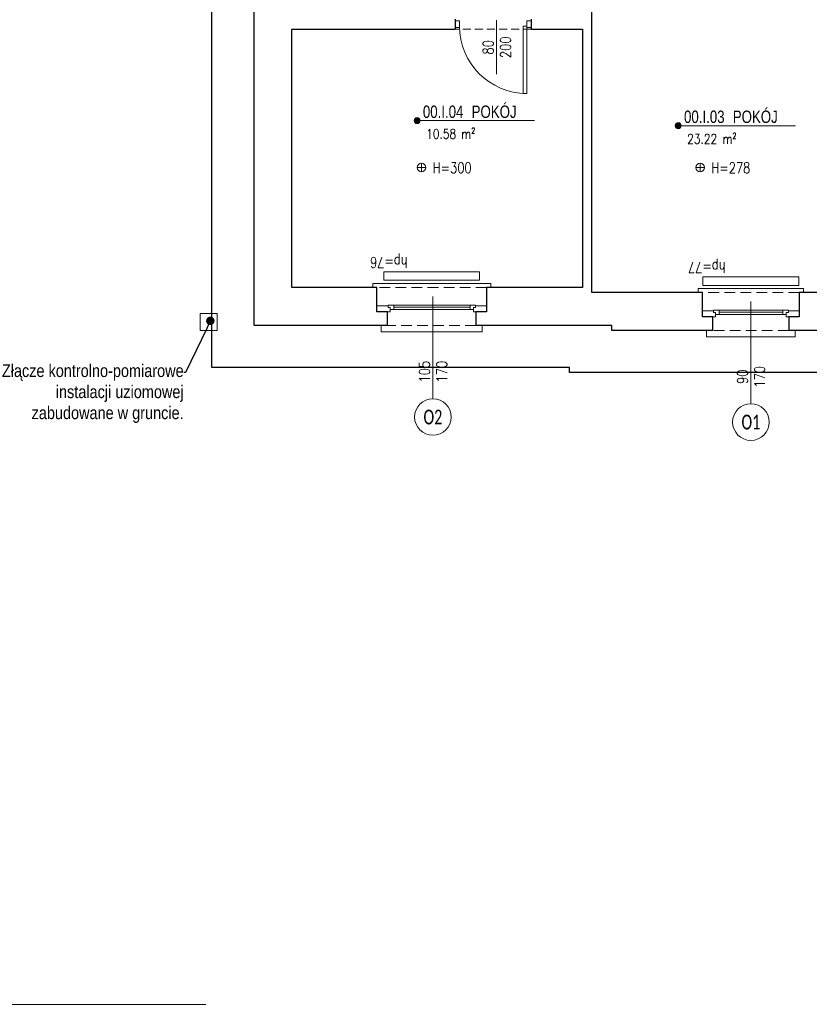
# Model space of a CAD drawing. Header units: millimetres. Extents: x 284606 to 628701, y -213781 to -93475.
# Tile 86 of 102: x 312596 to 313534, y -105716 to -104547. Entities that reach past the tile are written whole.
import ezdxf
from ezdxf import colors
from ezdxf.entities.mleader import LeaderData, LeaderLine
from ezdxf.enums import TextEntityAlignment as Align
from ezdxf.math import Vec2, Vec3

# ---------------------------------------------------------------- set-up
doc = ezdxf.new("R2010")
doc.units = ezdxf.units.MM
doc.linetypes.add('HIDDEN', pattern=[9.525, 6.35, -3.175])
doc.layers.get('0').update_dxf_attribs({"lineweight": 0})
for name, color, linetype, lineweight in [('!STR_Konstrukcja 0.20', 200, 'Continuous', 20), ('!STR_Konstrukcja 0.30', 64, 'Continuous', 30), ('!STR_Opisy 0.09', 8, 'Continuous', 9), ('!STR_Przerywana 0.09', 8, 'HIDDEN', 9), ('!STR_Stolarka drzwiowa', 8, 'Continuous', 15), ('!STR_Stolarka okienna', 72, 'Continuous', 15), ('EKO Opisy 0.09', 8, 'Continuous', 9), ('I-ee-tekst', 7, 'Continuous', 13), ('I-ee-uziom', 4, 'Continuous', 30)]:
    doc.layers.add(name, color=color, linetype=linetype, lineweight=lineweight)
doc.styles.add('1_50', font='txt', dxfattribs={"width": 0.8})
doc.styles.add('AB_Arial', font='NirmalaS.ttf')
doc.styles.add('EKO 1-10', font='romans.shx', dxfattribs={"width": 0.8, "height": 15})
doc.styles.add('EKO 1-5', font='romans.shx', dxfattribs={"width": 0.8, "height": 10})
doc.styles.add('EKO CM 1-50', font='calibri.ttf', dxfattribs={"width": 0.8, "height": 12.5})
doc.styles.get("Standard").update_dxf_attribs({"font": 'calibri.ttf'})

# ---------------------------------------------------------------- blocks, each defined once
blk = doc.blocks.new('*U166')
at = {"layer": '!STR_Opisy 0.09', "linetype": 'Continuous'}
blk.add_line((0, -153.5), (0, -32.2), dxfattribs=at)
at = {"layer": '!STR_Opisy 0.09', "linetype": 'Continuous', "style": 'EKO 1-5', "width": 0.8}
blk.add_attdef('HP=', (30.1, 14.6), '', height=12.5, rotation=180, dxfattribs=at)
at = {"layer": '!STR_Opisy 0.09', "ltscale": 0.7, "style": 'EKO 1-5', "width": 0.8}
blk.add_attdef('WYS', text='', height=12.5, rotation=270, dxfattribs=at).set_placement((-10.5, -121.4), align=Align.MIDDLE_CENTER)
at = {"layer": '!STR_Opisy 0.09', "linetype": 'Continuous', "style": 'EKO 1-5', "width": 0.8}
blk.add_attdef('SZER', text='', height=12.5, rotation=270, dxfattribs=at).set_placement((0, -121.4), align=Align.BOTTOM_CENTER)
blk = doc.blocks.new('wysokosc2')
at = {"ltscale": 2}
for points in [[(-5.1, 0), (5, 0)], [(0, 5.1), (0, -5.1)]]:
    blk.add_lwpolyline(points, dxfattribs=at)
blk.add_circle((0, 0), 5.03, dxfattribs=at)
at = {"ltscale": 2, "style": 'EKO 1-5', "width": 0.8}
blk.add_attdef('WYS', (13.3, -6), '', height=12.5, dxfattribs=at)
blk = doc.blocks.new('*U205')
at = {"layer": '!STR_Opisy 0.09', "linetype": 'Continuous'}
blk.add_line((-35.9, 6.9), (-35.9, -57.3), dxfattribs=at)
at = {"layer": '!STR_Stolarka drzwiowa'}
for points in [[(-80, 6.2), (-85, 6.2), (-85, -1.8), (-80, -1.8)], [(0, 0), (0, -80), (-4.4, -80), (-4.4, 0)], [(5, 6.2), (0, 6.2), (0, -1.8), (5, -1.8)]]:
    blk.add_lwpolyline(points, close=True, dxfattribs=at)
blk.add_arc((0, 0), 80, 180, 270, dxfattribs=at)
at = {"layer": '!STR_Opisy 0.09', "linetype": 'Continuous', "style": 'EKO 1-10', "width": 0.8}
blk.add_attdef('SZER', text='', height=12.5, rotation=90, dxfattribs=at).set_placement((-35.9, -25.2), align=Align.BOTTOM_CENTER)
at = {"layer": '!STR_Opisy 0.09', "ltscale": 0.7, "style": 'EKO 1-10', "width": 0.8}
blk.add_attdef('WYS', text='', height=12.5, rotation=90, dxfattribs=at).set_placement((-25.4, -25.2), align=Align.MIDDLE_CENTER)
blk = doc.blocks.new('*U459')
at = {"ltscale": 0.3}
blk.add_hatch(color=256, dxfattribs=at).paths.add_polyline_path([(-0.9, 50, 1), (6.8, 50, 1)])
at = {"ltscale": 1.5}
blk.add_line((17.6, 50), (154.6, 50), dxfattribs=at)
at = {"ltscale": 0.3}
blk.add_lwpolyline([(17.6, 50), (3, 50)], dxfattribs=at)
blk.add_circle((3, 50), 3.86, dxfattribs=at)
at = {"ltscale": 1.5, "width": 0.8}
for tag, p, height, style in [('NR_POM.', (10.5, 53.4), 16, 'AB_Arial'), ('NAZWA_POMIESZCZENIA', (66.9, 53.4), 16, 'AB_Arial'), ('POSADZKA', (9.1, 4), 12.5, 'EKO 1-5')]:
    blk.add_attdef(tag, p, '', height=height, rotation=0, dxfattribs=dict(at, style=style))
at = {"ltscale": 1.5, "style": 'EKO 1-5', "width": 0.8}
blk.add_attdef('POWIERZCHNIA', text='', height=12.5, rotation=0, dxfattribs=at).set_placement((78.1, 22.9), align=Align.BOTTOM_RIGHT)
blk = doc.blocks.new('KÓLKO')
at = {"layer": '!STR_Opisy 0.09'}
blk.add_circle((0, -15.51), 15.51, dxfattribs=at)
at = {"layer": '!STR_Opisy 0.09', "style": 'EKO 1-10', "width": 0.8}
blk.add_attdef('NR', text='', height=15, dxfattribs=at).set_placement((0, -15.51), align=Align.MIDDLE_CENTER)
blk = doc.blocks.new('_Dot')
at = {"color": 0, "linetype": 'ByBlock', "lineweight": -2}
blk.add_line((-0.5, 0), (-1, 0), dxfattribs=at)
at = {"color": 0, "linetype": 'ByBlock', "const_width": 0.5}
blk.add_lwpolyline([(-0.25, 0, 1), (0.25, 0, 1)], format="xyb", close=True, dxfattribs=at)

msp = doc.modelspace()

# ---------------------------------------------------------------- linework, layer by layer
at = {"layer": '!STR_Konstrukcja 0.20', "color": 8, "linetype": 'Continuous', "lineweight": 15}
for points in [[(313150.7, -104864.7), (313155.7, -104864.7), (313155.7, -104859.7), (313015.7, -104859.7), (313015.7, -104864.7), (313020.7, -104864.7)], [(313138.2, -104909.7), (313145.7, -104909.7), (313145.7, -104917.2), (313025.7, -104917.2), (313025.7, -104909.7), (313033.2, -104909.7)]]:
    msp.add_lwpolyline(points, dxfattribs=at)
at = {"layer": '!STR_Konstrukcja 0.20', "color": 253, "linetype": 'Continuous', "lineweight": 15, "true_color": 0x999999}
for points in [[(313522.1, -104870.7), (313527.1, -104870.7), (313527.1, -104865.7), (313402.1, -104865.7), (313402.1, -104870.7), (313407.1, -104870.7)], [(313509.6, -104915.7), (313517.1, -104915.7), (313517.1, -104923.2), (313412.1, -104923.2), (313412.1, -104915.7), (313419.6, -104915.7)]]:
    msp.add_lwpolyline(points, dxfattribs=at)
at = {"layer": '!STR_Konstrukcja 0.30', "color": 8, "ltscale": 1.5}
for p, q in [((313113.7, -104546), (313113.7, -104558)), ((313203.7, -104546), (313203.7, -104558))]:
    msp.add_line(p, q, dxfattribs=at)
for points in [[(313407.1, -104870.7), (313275.7, -104870.7), (313275.7, -104367), (313309.7, -104367)], [(313033.2, -104909.7), (312874.7, -104909.7), (312874.7, -104481.5)], [(313020.7, -104864.7), (312919.7, -104864.7), (312919.7, -104558), (313113.7, -104558)], [(313203.7, -104558), (313264.7, -104558), (313264.7, -104864.7), (313150.7, -104864.7)], [(313419.6, -104915.7), (313299.5, -104915.7), (313299.5, -104909.7), (313138.2, -104909.7)]]:
    msp.add_lwpolyline(points, dxfattribs=at)
at = {"layer": '!STR_Konstrukcja 0.30', "color": 8, "ltscale": 2}
for points in [[(313033.2, -104909.7), (313033.2, -104893.6), (313020.7, -104893.6), (313020.7, -104864.7)], [(313150.7, -104864.7), (313150.7, -104893.6), (313138.2, -104893.6), (313138.2, -104909.7)]]:
    msp.add_lwpolyline(points, dxfattribs=at)
at = {"layer": '!STR_Konstrukcja 0.30', "color": 253, "ltscale": 2, "true_color": 0x999999}
for points in [[(313419.6, -104915.7), (313419.6, -104899.6), (313407.1, -104899.6), (313407.1, -104870.7)], [(313522.1, -104870.7), (313522.1, -104899.6), (313509.6, -104899.6), (313509.6, -104915.7)]]:
    msp.add_lwpolyline(points, dxfattribs=at)
at = {"layer": '!STR_Konstrukcja 0.30', "color": 253, "ltscale": 1.5, "true_color": 0x999999}
for points in [[(313566.1, -104870.7), (313522.1, -104870.7)], [(313578.6, -104915.7), (313509.6, -104915.7)]]:
    msp.add_lwpolyline(points, dxfattribs=at)
at = {"layer": '!STR_Opisy 0.09', "color": 8, "ltscale": 1.5}
msp.add_lwpolyline([(311388, -105715.7), (312817.6, -105715.7)], dxfattribs=at)
at = {"layer": '!STR_Przerywana 0.09', "color": 8, "ltscale": 1.5}
msp.add_line((313203.7, -104558), (313113.7, -104558), dxfattribs=at)
at = {"layer": '!STR_Przerywana 0.09', "color": 8, "ltscale": 2}
for points in [[(313150.7, -104864.7), (313020.7, -104864.7)], [(313138.2, -104909.7), (313033.2, -104909.7)]]:
    msp.add_lwpolyline(points, dxfattribs=at)
at = {"layer": '!STR_Przerywana 0.09', "color": 253, "ltscale": 2, "true_color": 0x999999}
for points in [[(313522.1, -104870.7), (313407.1, -104870.7)], [(313509.6, -104915.7), (313419.6, -104915.7)]]:
    msp.add_lwpolyline(points, dxfattribs=at)
at = {"layer": '!STR_Stolarka okienna', "color": 8, "ltscale": 0.3}
for points in [[(313020.7, -104886.5), (313020.7, -104893.6), (313036.3, -104893.6), (313036.3, -104888.4), (313033.8, -104888.4), (313033.8, -104886.5), (313020.7, -104886.5)], [(313033.8, -104885.4), (313033.8, -104888.4), (313036.3, -104888.4), (313036.3, -104890.6), (313135.3, -104890.6), (313135.3, -104888.4), (313137.8, -104888.4), (313137.8, -104885.4), (313033.8, -104885.4)], [(313040.7, -104885.4), (313040.7, -104890.6)], [(313040.7, -104888), (313131.2, -104888)], [(313131.2, -104890.6), (313131.2, -104885.4)], [(313150.7, -104886.5), (313150.7, -104893.6), (313135.3, -104893.6), (313135.3, -104888.4), (313137.8, -104888.4), (313137.8, -104886.5), (313150.7, -104886.5)]]:
    msp.add_lwpolyline(points, dxfattribs=at)
at = {"layer": '!STR_Stolarka okienna', "color": 253, "ltscale": 0.3, "true_color": 0x999999}
for points in [[(313407.1, -104892.5), (313407.1, -104899.6), (313422.7, -104899.6), (313422.7, -104894.4), (313420.2, -104894.4), (313420.2, -104892.5), (313407.1, -104892.5)], [(313420.2, -104891.4), (313420.2, -104894.4), (313422.7, -104894.4), (313422.7, -104896.6), (313506.7, -104896.6), (313506.7, -104894.4), (313509.2, -104894.4), (313509.2, -104891.4), (313420.2, -104891.4)], [(313427.1, -104891.4), (313427.1, -104896.6)], [(313427.1, -104894), (313502.6, -104894)], [(313502.6, -104896.6), (313502.6, -104891.4)], [(313522.1, -104892.5), (313522.1, -104899.6), (313506.7, -104899.6), (313506.7, -104894.4), (313509.2, -104894.4), (313509.2, -104892.5), (313522.1, -104892.5)]]:
    msp.add_lwpolyline(points, dxfattribs=at)
at = {"color": 8}
for points in [[(313142.6, -104846.1), (313142.6, -104856.1), (313028.8, -104856.1), (313028.8, -104846.1)], [(313521.5, -104852.1), (313521.5, -104862.1), (313407.7, -104862.1), (313407.7, -104852.1)]]:
    msp.add_lwpolyline(points, close=True, dxfattribs=at)
at = {"layer": 'I-ee-tekst', "color": 0}
msp.add_lwpolyline([(312810.8, -104895.5), (312830.8, -104895.5), (312830.8, -104915.5), (312810.8, -104915.5)], close=True, dxfattribs=at)
at = {"layer": 'I-ee-uziom', "ltscale": 1.5}
msp.add_lwpolyline([(312811.7, -103801.7), (313336.3, -103801.7), (313336.3, -103704.7), (314338.7, -103704.7), (314338.7, -103717.7), (314817.1, -103717.8), (314817.1, -104959.7), (314391.9, -104959.7), (314391.9, -104978.7), (313714.7, -104978.7), (313714.7, -104965.7), (313249.5, -104965.7), (313249.5, -104959.7), (312824.7, -104959.7), (312824.7, -104413.3), (312811.7, -104413.3)], close=True, dxfattribs=at)

# ---------------------------------------------------------------- block references
at = {"layer": '!STR_Konstrukcja 0.30', "color": 8, "ltscale": 1.5}
ref = msp.add_blockref('*U166', (313087.1, -104843.2), dxfattribs=dict(at, xscale=-1))
ref.add_attrib('SZER', '105', dxfattribs={"layer": '!STR_Opisy 0.09', "linetype": 'Continuous', "height": 12.5, "rotation": 90, "style": 'EKO 1-5', "width": 0.8}).set_placement((313087.1, -104964.6), align=Align.BOTTOM_CENTER)
ref.add_attrib('WYS', '170', dxfattribs={"layer": '!STR_Opisy 0.09', "ltscale": 0.7, "height": 12.5, "rotation": 90, "style": 'EKO 1-5', "width": 0.8}).set_placement((313097.6, -104964.6), align=Align.MIDDLE_CENTER)
ref.add_attrib('HP=', 'hp=76', (313057, -104828.6), dxfattribs={"layer": '!STR_Opisy 0.09', "linetype": 'Continuous', "height": 12.5, "rotation": 180, "style": 'EKO 1-5', "width": 0.8})
ref = msp.add_blockref('*U166', (313464.7, -104849.2), dxfattribs=dict(at, xscale=-1))
ref.add_attrib('SZER', '90', dxfattribs={"layer": '!STR_Opisy 0.09', "linetype": 'Continuous', "height": 12.5, "rotation": 90, "style": 'EKO 1-5', "width": 0.8}).set_placement((313464.7, -104970.6), align=Align.BOTTOM_CENTER)
ref.add_attrib('WYS', '170', dxfattribs={"layer": '!STR_Opisy 0.09', "ltscale": 0.7, "height": 12.5, "rotation": 90, "style": 'EKO 1-5', "width": 0.8}).set_placement((313475.2, -104970.6), align=Align.MIDDLE_CENTER)
ref.add_attrib('HP=', 'hp=77', (313434.6, -104834.6), dxfattribs={"layer": '!STR_Opisy 0.09', "linetype": 'Continuous', "height": 12.5, "rotation": 180, "style": 'EKO 1-5', "width": 0.8})
at = {"layer": '!STR_Opisy 0.09', "color": 8}
ref = msp.add_blockref('*U459', (313065.6, -104712.5), dxfattribs=dict(at, xscale=0.9199999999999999, yscale=0.9199999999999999, zscale=0.9199999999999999))
ref.add_attrib('NAZWA_POM', 'POKÓJ', (313133.1, -104663.3), dxfattribs={"layer": '0', "ltscale": 1.5, "height": 14.72, "rotation": 0, "style": 'AB_Arial', "width": 0.8})
ref.add_attrib('NUMER_POM', '00.I.04', (313075.2, -104663.3), dxfattribs={"layer": '0', "ltscale": 1.5, "height": 14.72, "rotation": 0, "style": 'AB_Arial', "width": 0.8})
ref.add_attrib('R-SURF', '10.58 m²', dxfattribs={"layer": '0', "ltscale": 1.5, "height": 11.5, "rotation": 0, "style": 'EKO 1-5', "width": 0.8}).set_placement((313137.4, -104691.4), align=Align.BOTTOM_RIGHT)
ref = msp.add_blockref('*U459', (313375.6, -104718.5), dxfattribs=dict(at, xscale=0.9199999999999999, yscale=0.9199999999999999, zscale=0.9199999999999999))
ref.add_attrib('NAZWA_POM', 'POKÓJ', (313443.2, -104669.3), dxfattribs={"layer": '0', "ltscale": 1.5, "height": 14.72, "rotation": 0, "style": 'AB_Arial', "width": 0.8})
ref.add_attrib('NUMER_POM', '00.I.03', (313385.3, -104669.3), dxfattribs={"layer": '0', "ltscale": 1.5, "height": 14.72, "rotation": 0, "style": 'AB_Arial', "width": 0.8})
ref.add_attrib('R-SURF', '23.22 m²', dxfattribs={"layer": '0', "ltscale": 1.5, "height": 11.5, "rotation": 0, "style": 'EKO 1-5', "width": 0.8}).set_placement((313447.5, -104697.4), align=Align.BOTTOM_RIGHT)
ref = msp.add_blockref('wysokosc2', (313073.6, -104722.2), dxfattribs=dict(at, xscale=-1, rotation=180))
ref.add_attrib('WYS', 'H=300', (313086.9, -104728.7), dxfattribs={"layer": '0', "ltscale": 2, "height": 12.5, "style": 'EKO 1-5', "width": 0.8})
ref = msp.add_blockref('wysokosc2', (313404.5, -104722.2), dxfattribs=dict(at, xscale=-1, rotation=180))
ref.add_attrib('WYS', 'H=278', (313417.8, -104728.7), dxfattribs={"layer": '0', "ltscale": 2, "height": 12.5, "style": 'EKO 1-5', "width": 0.8})
at = {"layer": '!STR_Stolarka drzwiowa', "color": 8, "ltscale": 0.3}
msp.add_blockref('*U205', (313198.7, -104554.2), dxfattribs=at).add_auto_attribs({'WYS': '200', 'SZER': '80'})
at = {"layer": 'EKO Opisy 0.09', "color": 8}
ref = msp.add_blockref('KÓLKO', (313087.1, -104996.7), dxfattribs=dict(at, xscale=1.4, yscale=1.4, zscale=1.4))
ref.add_attrib('NR', 'O2', dxfattribs={"height": 17.5, "style": 'EKO CM 1-50', "width": 0.7}).set_placement((313087.1, -105018.4), align=Align.MIDDLE_CENTER)
ref = msp.add_blockref('KÓLKO', (313464.7, -105002.7), dxfattribs=dict(at, xscale=1.4, yscale=1.4, zscale=1.4))
ref.add_attrib('NR', 'O1', dxfattribs={"height": 17.5, "style": 'EKO CM 1-50', "width": 0.7}).set_placement((313464.7, -105024.4), align=Align.MIDDLE_CENTER)

# ---------------------------------------------------------------- texts
at = {"layer": '!STR_Opisy 0.09', "color": 8, "ltscale": 1.5, "insert": (311794.1, -105540.4), "char_height": 150, "attachment_point": 1, "style": '1_50'}
msp.add_mtext_dynamic_manual_height_columns('I PIĘTRO', width=2231.725, gutter_width=453.6, heights=[120.4], dxfattribs=at)

# ---------------------------------------------------------------- leaders
at = {"layer": 'I-ee-tekst', "color": 0}
ml = msp.add_multileader_mtext('Standard', dxfattribs=at)
ml.set_content('{\\fArial Narrow|b0|i0|c238|p34;Złącze kontrolno-pomiarowe \\Pinstalacji uziomowej\\Pzabudowane w gruncie. }')
ml.set_leader_properties()
ml.set_arrow_properties(name='DOT')
ml.build(insert=Vec2(0, 0))
ml.multileader.update_dxf_attribs({"dogleg_length": 2, "arrow_head_size": 10})
ctx = ml.context
ctx.base_point, ctx.char_height, ctx.arrow_head_size, ctx.landing_gap_size, ctx.plane_origin = Vec3(312576.4, -104965.6), 15, 10, 0.04, Vec3(320179.6, -110309.4)
ctx.text_align_type = 2
notes = []
notes.append((ctx, [(0, (1, 1, 0), (312793.2, -104965.6), (-1, 0), 2, [(0, [(312822.8, -104904.2)], 256, [])])]))
ctx.mtext.insert, ctx.mtext.alignment, ctx.mtext.flow_direction = Vec3(312791.1, -104955.9), 3, 5
for ctx, leaders in notes:
    for number, flags, end, landing, length, lines in leaders:
        leader = LeaderData()
        leader.index, (leader.has_last_leader_line, leader.has_dogleg_vector, leader.attachment_direction) = number, flags
        leader.last_leader_point, leader.dogleg_vector, leader.dogleg_length = Vec3(end), Vec3(landing), length
        for number, points, colour, breaks in lines:
            line = LeaderLine()
            line.index, line.vertices, line.color, line.breaks = number, Vec3.list(points), colors.encode_raw_color(colour), breaks
            leader.lines.append(line)
        ctx.leaders.append(leader)

doc.saveas('drawing.dxf')
